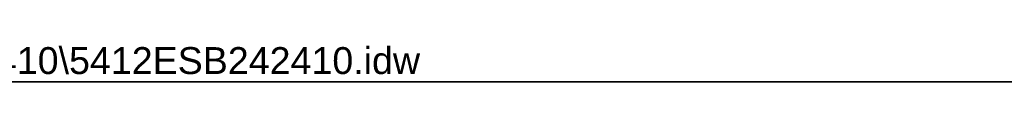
# Model space of a CAD drawing. Header units: inches. Extents: x 3 to 173, y 3 to 113.
# Tile 11 of 18: x 100.07 to 134.32, y 111.15 to 112.49. Entities that reach past the tile are written whole.
import ezdxf

# ---------------------------------------------------------------- set-up
doc = ezdxf.new("R2010")
doc.units = ezdxf.units.IN
doc.header["$LTSCALE"] = 10.4
doc.header["$MEASUREMENT"] = 0
doc.layers.get('0').update_dxf_attribs({"lineweight": 25})
doc.layers.add('Sketch Geometry(ANSI)', color=7, linetype='Continuous', lineweight=25)
doc.layers.add('Symbols(ANSI)', color=7, linetype='Continuous', lineweight=25)
doc.styles.add('Current-ANSI', font='arial.ttf')

# ---------------------------------------------------------------- blocks, each defined once
blk = doc.blocks.new('Borders 1_EXM - B (Inch)')
at = {"layer": 'Sketch Geometry(ANSI)', "linetype": 'Continuous', "lineweight": 35}
blk.add_line((16.3979, 10.6915), (0.5229, 10.6915), dxfattribs=at)
at = {"layer": 'Symbols(ANSI)', "color": 7, "style": 'Current-ANSI'}
blk.add_attdef('FILENAME_AND_PATH_001', (5.9364, 10.7181), '', height=0.09, dxfattribs=at)

msp = doc.modelspace()

# ---------------------------------------------------------------- block references
at = {"xscale": 10.4, "yscale": 10.4, "zscale": 10.4}
msp.add_blockref('Borders 1_EXM - B (Inch)', (0, 0), dxfattribs=at).add_auto_attribs({'FILENAME_AND_PATH_001': 'C:\\Vault_Workspace\\Inventor_Dwg\\BoxCad\\Result\\5412ESB242410\\5412ESB242410.idw'})

doc.saveas('drawing.dxf')
